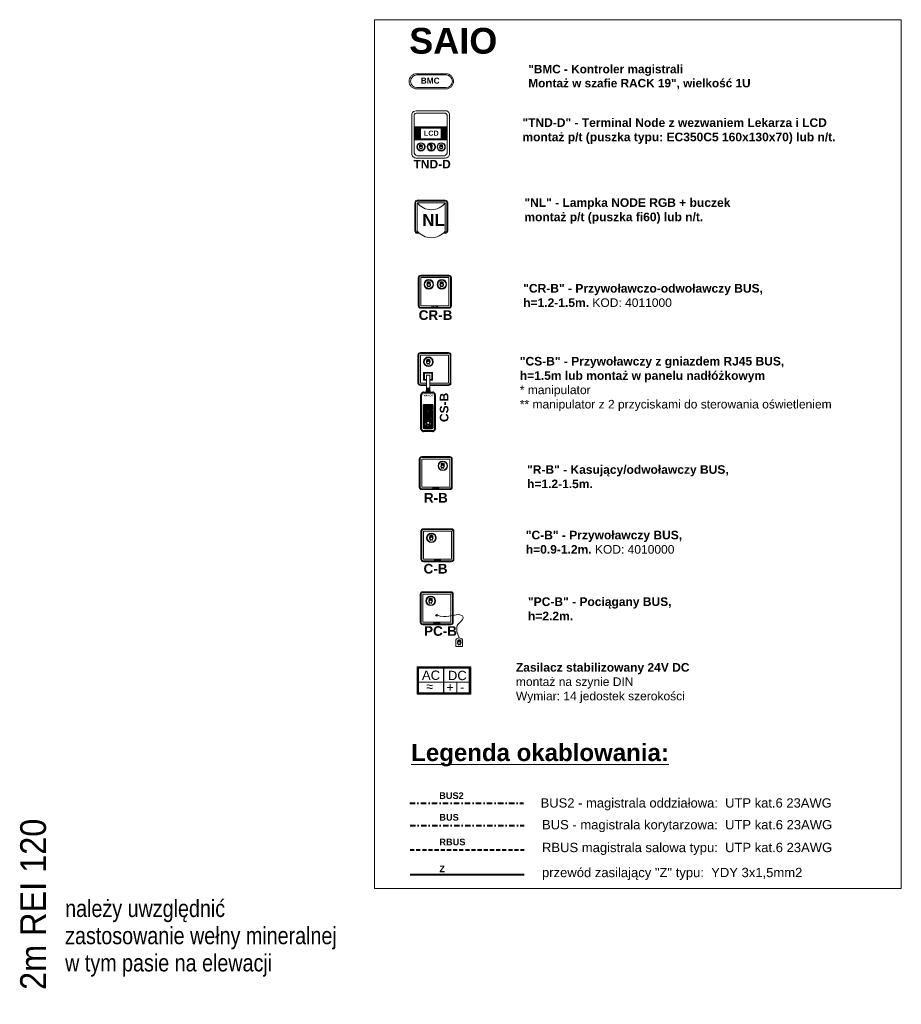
# Model space of a CAD drawing. Header units: centimetres. Extents: x -1253 to 21770, y -8842 to 3590.
# Tile 118 of 120: x 1246 to 2271, y 1714 to 2859. Entities that reach past the tile are written whole.
import ezdxf

# ---------------------------------------------------------------- set-up
doc = ezdxf.new("R2010")
doc.units = ezdxf.units.CM
doc.linetypes.add('DASHDOT2', pattern=[12.7, 6.35, -3.175, 0, -3.175])
doc.linetypes.add('Hidden', pattern=[71.4375, 47.625, -23.8125])
for name, color, linetype, lineweight in [('G-ANNO-TEXT', 231, 'Continuous', 13), ('PRZYW_Elementy_inst_przyw', 7, 'Continuous', 9), ('SAIO_INST_PRZYW_24VDC', 1, 'Continuous', 40), ('SAIO_INST_PRZYW_BUS', 150, 'DASHDOT2', 40), ('SAIO_INST_PRZYW_RBUS', 7, 'Hidden', 40)]:
    doc.layers.add(name, color=color, linetype=linetype, lineweight=lineweight)
doc.styles.add('adam', font='arialbd.ttf')
doc.styles.add('Arial Narrow_3', font='ARIALN.TTF', dxfattribs={"height": 20})
doc.styles.add('Arial_9', font='arial.ttf', dxfattribs={"width": 0.9, "height": 30})

# ---------------------------------------------------------------- blocks, each defined once
blk = doc.blocks.new('Ikona')
at = {"layer": 'PRZYW_Elementy_inst_przyw'}
h = blk.add_hatch(color=1, dxfattribs=at)
h.dxf.hatch_style = 1
h.paths.add_polyline_path([(-1065.97, 3801.31), (-1066.17, 3801.31), (-1066.17, 3801.08), (-1065.97, 3801.08)])
h.paths.add_polyline_path([(-1065.97, 3801.08), (-1066.17, 3801.08), (-1066.17, 3800.87), (-1065.97, 3800.87)])
h.paths.add_polyline_path([(-1065.74, 3801.08), (-1065.97, 3801.08), (-1065.97, 3800.87), (-1065.74, 3800.87)])
h.paths.add_polyline_path([(-1066.17, 3801.08), (-1066.41, 3801.08), (-1066.41, 3800.87), (-1066.17, 3800.87)])
h.paths.add_polyline_path([(-1065.97, 3800.87), (-1066.17, 3800.87), (-1066.17, 3800.64), (-1065.97, 3800.64)])
at = {"layer": 'PRZYW_Elementy_inst_przyw', "color": 1}
for p, q in [((-1067.65, 3799.71), (-1067.65, 3801.21)), ((-1064.49, 3799.71), (-1064.49, 3801.21))]:
    blk.add_line(p, q, dxfattribs=at)
for points in [[(-1065.74, 3801.08), (-1065.74, 3800.87), (-1066.41, 3800.87), (-1066.41, 3801.08)], [(-1066.17, 3801.31), (-1065.97, 3801.31), (-1065.97, 3800.64), (-1066.17, 3800.64)]]:
    blk.add_lwpolyline(points, close=True, dxfattribs=at)
for centre, radius, start, end in [((-1066.07, 3798.74), 1.85, 31.79775, 276.83091), ((-1066.06, 3798.68), 1.6, 156.77932, 23.22068), ((-1066.07, 3798.03), 3.55, 63.5398, 116.4602), ((-1066.07, 3798.72), 1.65, 89.64469, 89.89268), ((-1066.08, 3798.74), 1.86, 277.20287, 31.42579), ((-1066.07, 3795.45), 1.43, 32.8175, 147.1825)]:
    blk.add_arc(centre, radius, start, end, dxfattribs=at)
at = {"layer": 'PRZYW_Elementy_inst_przyw', "color": 1, "lineweight": 5}
for centre, start, end in [((-1067.2, 3800.4), 253.18922, 358.36151), ((-1064.92, 3800.4), 181.63849, 286.81078)]:
    blk.add_arc(centre, 1.14, start, end, dxfattribs=at)
blk = doc.blocks.new('Ikona2')
at = {"layer": 'PRZYW_Elementy_inst_przyw'}
h = blk.add_hatch(color=106, dxfattribs=at)
h.dxf.hatch_style = 1
h.paths.add_polyline_path([(0.1, -0.27), (-0.1, -0.27), (-0.1, -0.5), (0.1, -0.5)])
h.paths.add_polyline_path([(0.1, -0.5), (-0.1, -0.5), (-0.1, -0.7), (0.1, -0.7)])
h.paths.add_polyline_path([(0.34, -0.5), (0.1, -0.5), (0.1, -0.7), (0.34, -0.7)])
h.paths.add_polyline_path([(-0.1, -0.5), (-0.34, -0.5), (-0.34, -0.7), (-0.1, -0.7)])
h.paths.add_polyline_path([(0.1, -0.7), (-0.1, -0.7), (-0.1, -0.94), (0.1, -0.94)])
at = {"layer": 'PRZYW_Elementy_inst_przyw', "color": 106}
for p, q in [((-1.58, -1.86), (-1.58, -0.37)), ((1.58, -1.86), (1.58, -0.37))]:
    blk.add_line(p, q, dxfattribs=at)
for points in [[(0.34, -0.5), (0.34, -0.7), (-0.34, -0.7), (-0.34, -0.5)], [(-0.1, -0.27), (0.1, -0.27), (0.1, -0.94), (-0.1, -0.94)]]:
    blk.add_lwpolyline(points, close=True, dxfattribs=at)
for centre, radius, start, end in [((0, -3.55), 3.55, 63.5398, 116.4602), ((0, -2.84), 1.85, 31.79775, 276.83091), ((0.01, -2.9), 1.6, 156.77932, 23.22068), ((0, -6.13), 1.43, 32.8175, 147.1825), ((0, -2.85), 1.65, 89.64469, 89.89268), ((-0.01, -2.84), 1.86, 277.20287, 31.42579)]:
    blk.add_arc(centre, radius, start, end, dxfattribs=at)
at = {"layer": 'PRZYW_Elementy_inst_przyw', "color": 106, "lineweight": 5}
for centre, start, end in [((-1.13, -1.18), 253.18922, 358.36151), ((1.15, -1.18), 181.63849, 286.81078)]:
    blk.add_arc(centre, 1.14, start, end, dxfattribs=at)
blk = doc.blocks.new('Ikona3')
at = {"layer": 'PRZYW_Elementy_inst_przyw', "linetype": 'Continuous', "lineweight": -3}
h = blk.add_hatch(color=5, dxfattribs=at)
h.dxf.hatch_style = 1
h.paths.add_polyline_path([(-1.7, 2.3, 1), (-1.8, 2.3, 1)])
at = {"layer": 'PRZYW_Elementy_inst_przyw', "color": 5, "linetype": 'Continuous', "lineweight": -3}
for p, q in [((-0.4, 0.2), (-0.5, 2.8)), ((0.3, 0.3), (0.4, 2.8)), ((0.3, -2), (0.3, 0)), ((-0.3, -2.2), (-0.4, -0.1)), ((-0.3, -2.9), (-0.3, -2.4)), ((0.2, -2.8), (0.3, -2.2))]:
    blk.add_line(p, q, dxfattribs=at)
blk.add_circle((-1.8, 2.3), 0.0516, dxfattribs=at)
for centre, radius, start, end in [((-0.1, 2.8), 0.471, 358.1686, 184.9023), ((0, -2.8), 0.261, 174.7396, 0)]:
    blk.add_arc(centre, radius, start, end, dxfattribs=at)
for points, knots in [([(-1.9, 2.4), (-2.2, 2.2), (-2, 1.9), (-1.5, 2.1), (-1.1, 2.2), (-0.8, 2.2), (-0.5, 2.2), (-0.5, 2.2)], [0, 0, 0, 0, 1, 2, 3, 4, 4.194115, 4.194115, 4.194115, 4.194115]), ([(-0.5, 2.6), (-0.7, 2.6), (-1.2, 2.6), (-1.6, 2.6), (-1.9, 2.4)], [33.18608, 33.18608, 33.18608, 33.18608, 34, 35, 35, 35, 35]), ([(0.4, 2), (0.5, 1.9), (0.7, 1.7), (1, 1), (0.6, 0.4), (-0.1, 0.2), (-0.8, 0.1), (-0.8, -0.5), (-0.5, -0.8), (-0.4, -0.9)], [5.600866, 5.600866, 5.600866, 5.600866, 6, 7, 8, 9, 10, 11, 11.652812, 11.652812, 11.652812, 11.652812]), ([(-0.4, -0.5), (-0.5, -0.5), (-0.6, -0.3), (-0.4, -0.1), (-0.1, 0), (0.7, 0.1), (1.1, 0.6), (1.2, 1.1), (1.1, 1.6), (0.9, 2.1), (0.6, 2.3), (0.4, 2.4)], [23.027734, 23.027734, 23.027734, 23.027734, 24, 25, 26, 27, 28, 29, 30, 31, 31.881372, 31.881372, 31.881372, 31.881372]), ([(0.3, -1.2), (0.4, -1.3), (0.7, -1.4), (0.8, -1.9), (-0.8, -2.3), (-0.8, -2.4), (-0.6, -2.5), (0.8, -2), (1, -1.9), (1, -1.5), (0.8, -1.2), (0.4, -1), (0.3, -1)], [12.540236, 12.540236, 12.540236, 12.540236, 13, 14, 15, 16, 17, 18, 19, 20, 21, 21.659954, 21.659954, 21.659954, 21.659954])]:
    blk.add_open_spline(points, degree=3, knots=knots, dxfattribs=at)
blk = doc.blocks.new('TND-D')
at = {"layer": 'PRZYW_Elementy_inst_przyw', "lineweight": 5}
h = blk.add_hatch(dxfattribs=at)
h.set_pattern_fill('ANSI31', color=252, scale=0.3, style=0)
h.set_pattern_definition([(45, (970.1471, -3940.1483), (-0.6735192, 0.6735192), [])])
h.paths.add_polyline_path([(-19.4, -18.8), (-12, -18.8), (-12, -20.1), (-12, -32.7), (-12, -33.9), (-19.4, -33.9)])
h.paths.add_polyline_path([(-12, -18.8), (12.3, -18.8), (12.3, -20.1), (-12, -20.1)])
h.paths.add_polyline_path([(-12, -32.7), (12.3, -32.7), (12.3, -33.9), (-12, -33.9)])
h.paths.add_polyline_path([(12.3, -18.8), (19.3, -18.8), (19.3, -33.9), (12.3, -33.9), (12.3, -32.7), (12.3, -20.1)])
at = {"layer": 'PRZYW_Elementy_inst_przyw', "color": 252, "lineweight": 5}
for p, q in [((-12, -20.1), (-12, -18.8)), ((12.3, -20.1), (12.3, -18.8)), ((-12, -33.9), (-12, -32.7)), ((12.3, -33.9), (12.3, -32.7))]:
    blk.add_line(p, q, dxfattribs=at)
at = {"layer": 'PRZYW_Elementy_inst_przyw', "lineweight": 5}
for p, q in [((-12, -20.1), (12.3, -20.1)), ((-12, -32.7), (12.3, -32.7))]:
    blk.add_line(p, q, dxfattribs=at)
for points in [[(17, -55), (-17, -55, -0.414214), (-22, -50), (-22, -3.6, -0.312333), (-17, 0), (17, 0, -0.414214), (22, -4.4), (22, -50, -0.414214)], [(15.9, -52.5), (-15.9, -52.5, -0.282848), (-19.4, -47.8), (-19.4, -4.9, -0.342111), (-15.9, -2.6), (15.9, -2.6, -0.414214), (19.3, -6.4), (19.3, -47.8, -0.292402)]]:
    blk.add_lwpolyline(points, format="xyb", close=True, dxfattribs=at)
for points in [[(-19.4, -18.8), (19.3, -18.8), (19.3, -33.9), (-19.4, -33.9)], [(-12, -20.1), (12.3, -20.1), (12.3, -32.7), (-12, -32.7)]]:
    blk.add_lwpolyline(points, close=True, dxfattribs=at)
for centre, radius in [((-11.3, -42), 4.8), ((-11.3, -42), 4.22), ((0.6, -42), 4.8), ((0.7, -42), 4.22), ((12.2, -42), 4.8), ((12.2, -42), 4.22)]:
    blk.add_circle(centre, radius, dxfattribs=at)
for name, p in [('Ikona', (1054.7, -3840.9)), ('Ikona3', (0.7, -42)), ('Ikona2', (12.1, -39.3))]:
    blk.add_blockref(name, p, dxfattribs=at)
at = {"layer": 'PRZYW_Elementy_inst_przyw', "lineweight": 5, "attachment_point": 1, "style": 'adam'}
for s, insert, char_height, width in [('{\\H2.4x;\\C152;LCD}', (-7.9, -23.1), 2.5, 19.389), ('\\pxt1;{\\H1.6667x; TND-D}', (-24, -57.1), 6, 55.958)]:
    blk.add_mtext(s, dxfattribs=dict(at, insert=insert, char_height=char_height, width=width))
blk = doc.blocks.new('LN-4kB')
for centre in [(0, 9.5), (0, -23.1)]:
    blk.add_arc(centre, 20.5, 217.175, 322.825)
at = {"layer": 'PRZYW_Elementy_inst_przyw'}
for p, q in [((16.3, 0), (-16.3, 0)), ((-19.2, -2.9), (-19.2, -35.5)), ((-18.2, -2.9), (-18.2, -35.5)), ((-16.3, -1), (16.3, -1)), ((18.2, -2.9), (18.2, -35.5)), ((19.2, -35.5), (19.2, -2.9)), ((-16.3, -37.4), (-14.7, -37.4)), ((-16.3, -38.4), (-13.7, -38.4)), ((13.7, -38.4), (16.3, -38.4)), ((14.7, -37.4), (16.3, -37.4))]:
    blk.add_line(p, q, dxfattribs=at)
at = {"layer": 'PRZYW_Elementy_inst_przyw', "color": 7}
for p, q in [((-16.3, -35.5), (-16.3, -2.9)), ((-16.3, -2.9), (16.3, -2.9)), ((16.3, -2.9), (16.3, -35.5))]:
    blk.add_line(p, q, dxfattribs=at)
at = {"layer": 'PRZYW_Elementy_inst_przyw'}
for centre, radius, start, end in [((-16.3, -2.9), 2.88, 90, 180), ((16.3, -2.9), 2.88, 0, 90), ((-16.3, -2.9), 1.92, 90, 180), ((16.3, -2.9), 1.92, 0, 90), ((-16.3, -35.5), 2.88, 180, 270), ((-16.3, -35.5), 1.92, 180, 270), ((16.3, -35.5), 2.88, 270, 0), ((16.3, -35.5), 1.92, 270, 0)]:
    blk.add_arc(centre, radius, start, end, dxfattribs=at)
at = {"layer": 'PRZYW_Elementy_inst_przyw', "color": 150, "lineweight": 5, "insert": (-10.5, -15.9), "char_height": 2.5, "width": 28.655, "attachment_point": 1, "style": 'adam'}
blk.add_mtext('{\\H5.6x;\\C256;NL}', dxfattribs=at)
blk = doc.blocks.new('R-B')
at = {"layer": 'PRZYW_Elementy_inst_przyw'}
for p, q in [((16.3, 0), (-16.3, 0)), ((-19.2, -2.9), (-19.2, -35.5)), ((-18.2, -2.9), (-18.2, -35.5)), ((-16.3, -1), (16.3, -1)), ((18.2, -2.9), (18.2, -35.5)), ((19.2, -35.5), (19.2, -2.9)), ((-16.3, -37.4), (16.3, -37.4)), ((-16.3, -38.4), (16.3, -38.4))]:
    blk.add_line(p, q, dxfattribs=at)
at = {"layer": 'PRZYW_Elementy_inst_przyw', "color": 7}
blk.add_lwpolyline([(-16.3, -2.9), (16.3, -2.9), (16.3, -35.5), (-16.3, -35.5)], close=True, dxfattribs=at)
at = {"layer": 'PRZYW_Elementy_inst_przyw', "color": 0}
blk.add_lwpolyline([(-3.5, -36.1), (3.5, -36.1), (3.5, -37.4), (-3.5, -37.4)], close=True, dxfattribs=at)
at = {"layer": 'PRZYW_Elementy_inst_przyw', "lineweight": 5}
for radius in [5.55, 4.87]:
    blk.add_circle((8.2, -10.7), radius, dxfattribs=at)
at = {"layer": 'PRZYW_Elementy_inst_przyw'}
for centre, radius, start, end in [((-16.3, -2.9), 2.88, 90, 180), ((16.3, -2.9), 2.88, 0, 90), ((-16.3, -2.9), 1.92, 90, 180), ((16.3, -2.9), 1.92, 0, 90), ((-16.3, -35.5), 2.88, 180, 270), ((-16.3, -35.5), 1.92, 180, 270), ((16.3, -35.5), 2.88, 270, 0), ((16.3, -35.5), 1.92, 270, 0)]:
    blk.add_arc(centre, radius, start, end, dxfattribs=at)
at = {"layer": 'PRZYW_Elementy_inst_przyw', "lineweight": 5, "xscale": 1.155937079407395, "yscale": 1.155937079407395, "zscale": 1.155937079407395}
blk.add_blockref('Ikona2', (8, -7.6), dxfattribs=at)
at = {"layer": 'PRZYW_Elementy_inst_przyw', "color": 0, "insert": (-2.7, -36.2), "char_height": 1.06, "attachment_point": 1}
blk.add_mtext_dynamic_manual_height_columns('SCHIMA', width=11.819, gutter_width=12.5, heights=[0], dxfattribs=at)
at = {"layer": 'PRZYW_Elementy_inst_przyw', "color": 7, "linetype": 'Continuous', "lineweight": -3, "style": 'adam'}
blk.add_attdef('NAZWA', (-13.8, -53.5), '', height=11.2, dxfattribs=at)
blk = doc.blocks.new('PC-B')
at = {"layer": 'PRZYW_Elementy_inst_przyw'}
for p, q in [((16.3, 0), (-16.3, 0)), ((-19.2, -2.9), (-19.2, -35.5)), ((-18.2, -2.9), (-18.2, -35.5)), ((-16.3, -1), (16.3, -1)), ((18.2, -2.9), (18.2, -35.5)), ((19.2, -35.5), (19.2, -2.9)), ((-16.3, -37.4), (16.3, -37.4)), ((-16.3, -38.4), (16.3, -38.4))]:
    blk.add_line(p, q, dxfattribs=at)
at = {"layer": 'PRZYW_Elementy_inst_przyw', "color": 7}
blk.add_lwpolyline([(-16.3, -2.9), (16.3, -2.9), (16.3, -35.5), (-16.3, -35.5)], close=True, dxfattribs=at)
at = {"layer": 'PRZYW_Elementy_inst_przyw', "color": 0}
blk.add_lwpolyline([(-3.5, -36.1), (3.5, -36.1), (3.5, -37.4), (-3.5, -37.4)], close=True, dxfattribs=at)
at = {"layer": 'PRZYW_Elementy_inst_przyw', "color": 0, "lineweight": 5, "ltscale": 0.4}
blk.add_lwpolyline([(30, -55.8), (30, -63.8), (22.1, -63.8), (22.1, -55.8)], dxfattribs=at)
at = {"layer": 'PRZYW_Elementy_inst_przyw', "lineweight": 5}
for radius in [5.55, 4.87]:
    blk.add_circle((-7, -10.7), radius, dxfattribs=at)
at = {"layer": 'PRZYW_Elementy_inst_przyw', "linetype": 'Continuous', "lineweight": -3, "ltscale": 0.4}
blk.add_circle((0, -27.4), 0.96, dxfattribs=at)
at = {"layer": 'PRZYW_Elementy_inst_przyw'}
for centre, radius, start, end in [((-16.3, -2.9), 2.88, 90, 180), ((16.3, -2.9), 2.88, 0, 90), ((-16.3, -2.9), 1.92, 90, 180), ((16.3, -2.9), 1.92, 0, 90), ((-16.3, -35.5), 2.88, 180, 270), ((-16.3, -35.5), 1.92, 180, 270), ((16.3, -35.5), 2.88, 270, 0), ((16.3, -35.5), 1.92, 270, 0)]:
    blk.add_arc(centre, radius, start, end, dxfattribs=at)
at = {"layer": 'PRZYW_Elementy_inst_przyw', "color": 0, "lineweight": 5, "ltscale": 0.4}
blk.add_arc((26.1, -58.5), 4.75, 34.3565, 145.6435, dxfattribs=at)
at = {"layer": 'PRZYW_Elementy_inst_przyw', "color": 0, "linetype": 'Continuous', "lineweight": 5, "ltscale": 0.4}
blk.add_open_spline([(0, -27.4), (11.7, -30.8), (24.2, -24.3), (33.2, -29.4), (27.4, -35.4), (20.7, -41.6), (26.1, -53.7)], degree=3, dxfattribs=at)
at = {"layer": 'PRZYW_Elementy_inst_przyw', "lineweight": 5, "xscale": 1.155937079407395, "yscale": 1.155937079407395, "zscale": 1.155937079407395}
for p in [(1225.2, -4402), (1258.5, -4450.4)]:
    blk.add_blockref('Ikona', p, dxfattribs=at)
at = {"layer": 'PRZYW_Elementy_inst_przyw', "color": 0, "insert": (-2.7, -36.2), "char_height": 1.06, "attachment_point": 1}
blk.add_mtext_dynamic_manual_height_columns('SCHIMA', width=11.819, gutter_width=12.5, heights=[0], dxfattribs=at)
at = {"layer": 'PRZYW_Elementy_inst_przyw', "color": 7, "linetype": 'Continuous', "lineweight": -3, "style": 'adam'}
blk.add_attdef('NAZWA', (-14.7, -51.3), '', height=11.2, dxfattribs=at)
blk = doc.blocks.new('ZASILACZ')
at = {"layer": 'PRZYW_Elementy_inst_przyw', "color": 7, "lineweight": -3}
blk.add_line((1604.04, 1405.78), (1604.04, 1411.88), dxfattribs=at)
at = {"layer": 'PRZYW_Elementy_inst_przyw', "color": 7}
for p, q in [((1607.14, 1408.37), (1607.14, 1406.02)), ((1607.14, 1406.02), (1607.14, 1405.78))]:
    blk.add_line(p, q, dxfattribs=at)
for points in [[(1597.59, 1412.16), (1610.56, 1412.16), (1610.56, 1405.51), (1597.59, 1405.51)], [(1597.83, 1408.37), (1604.04, 1408.37), (1604.04, 1405.78), (1597.83, 1405.78)], [(1604.04, 1408.37), (1610.24, 1408.37), (1610.24, 1405.78), (1604.04, 1405.78)]]:
    blk.add_lwpolyline(points, close=True, dxfattribs=at)
at = {"layer": 'PRZYW_Elementy_inst_przyw', "color": 7, "lineweight": 35}
blk.add_lwpolyline([(1610.24, 1405.78), (1597.83, 1405.78), (1597.83, 1411.88), (1610.24, 1411.88)], close=True, dxfattribs=at)
at = {"layer": 'PRZYW_Elementy_inst_przyw', "color": 7, "lineweight": -3, "attachment_point": 1}
for s, width, heights, insert, char_height in [('{\\fArial|b0|i0|c0|p34;AC}', 72.7336, [0], (1598.72, 1411.22), 2.2579), ('{\\fArial|b0|i0|c238|p34;D\\fArial|b0|i0|c0|p34;C}', 72.7336, [0], (1605, 1411.16), 2.2579), ('~', 35, [24.05], (1599.68, 1408.83), 2.26), ('+', 35, [24.05], (1604.65, 1408.32), 2.26), ('~', 35, [24.05], (1599.68, 1408.14), 2.26), ('-', 35, [24.05], (1607.93, 1408.32), 2.26)]:
    blk.add_mtext_dynamic_manual_height_columns(s, width=width, gutter_width=12.5, heights=heights, dxfattribs=dict(at, insert=insert, char_height=char_height))
at = {"layer": 'PRZYW_Elementy_inst_przyw', "color": 7}
for p in [(1596.76, 1412.93), (1596.76, 1402.81), (1596.76, 1398.04)]:
    blk.add_attdef('NAZWA_BLOKU', p, '', height=2.23, dxfattribs=at)
blk = doc.blocks.new('CS-B')
at = {"layer": 'PRZYW_Elementy_inst_przyw', "lineweight": 5}
for color, points in [(252, [(-9.2, -41.4), (-5.4, -41.4), (-4.9, -46.5), (-9.7, -46.5)]), (256, [(-2.2, -69.7, 1), (-6.5, -69.7, 1)])]:
    blk.add_hatch(color=color, dxfattribs=at).paths.add_polyline_path(points)
h = blk.add_hatch(dxfattribs=at)
h.set_pattern_fill('ANSI31', color=252, scale=0.395406, angle=180, style=0)
h.set_pattern_definition([(225, (-523.8423, 9872.2787), (0.88771144, -0.88771144), [])])
h.paths.add_polyline_path([(-11.7, -60.5), (-2.9, -60.5, -0.414214), (-1.6, -61.8), (-1.6, -87.2, -0.414214), (-2.9, -88.6), (-11.7, -88.6, -0.414214), (-13, -87.2), (-13, -61.8, -0.414214)])
h.paths.add_polyline_path([(-3, -82.5, 1), (-11.7, -82.5, 1)], flags=16)
h.paths.add_polyline_path([(-2.2, -69.7, 1), (-6.5, -69.7, 1)], flags=16)
h.paths.add_polyline_path([(-9.4, -83.6, 1.700181), (-7.3, -79.9, 0.030049), (-7.6, -79.9, 0.544216)], flags=0)
h.paths.add_polyline_path([(-5.4, -83.1, 1.517175), (-9.3, -83.1, -0.49408), (-7.3, -84.5, -0.49408)], flags=0)
h.paths.add_polyline_path([(-7.8, -85.4), (-7.5, -85.4), (-7.5, -85.7), (-7.2, -85.7), (-7.2, -85.4), (-6.9, -85.4), (-6.9, -85.2), (-7.2, -85.2), (-7.2, -84.8), (-7.5, -84.8), (-7.5, -85.2), (-7.8, -85.2)], flags=0)
h = blk.add_hatch(color=256, dxfattribs=at)
edge = h.paths.add_edge_path()
edge.add_arc((-10.1, -69.7), 2.18, 0, 360)
at = {"layer": 'PRZYW_Elementy_inst_przyw'}
for p, q in [((16.3, 0), (-16.3, 0)), ((-19.2, -2.9), (-19.2, -22.6)), ((-18.2, -2.9), (-18.2, -22.3)), ((18.2, -2.9), (18.2, -35.5)), ((19.2, -35.5), (19.2, -2.9)), ((-19.2, -22.6), (-19.2, -35.5)), ((-18.2, -22.3), (-18.2, -35.5)), ((-16.3, -37.4), (-9.2, -37.4)), ((-16.3, -38.4), (-9.2, -38.4)), ((-5.4, -37.4), (16.3, -37.4)), ((-5.4, -38.4), (16.3, -38.4))]:
    blk.add_line(p, q, dxfattribs=at)
at = {"layer": 'PRZYW_Elementy_inst_przyw', "color": 0}
blk.add_line((-16.3, -1), (16.3, -1), dxfattribs=at)
at = {"layer": 'PRZYW_Elementy_inst_przyw', "color": 252}
for p, q in [((-9.7, -46.5), (-9.2, -41.4)), ((-5.9, -41.4), (-8.7, -41.4)), ((-4.9, -46.5), (-5.4, -41.4))]:
    blk.add_line(p, q, dxfattribs=at)
at = {"layer": 'PRZYW_Elementy_inst_przyw', "lineweight": 40}
for p, q in [((-15.2, -89), (-15.2, -49.1)), ((-12.6, -46.5), (-2, -46.5)), ((0.6, -49.1), (0.6, -89)), ((-2, -91.6), (-12.6, -91.6))]:
    blk.add_line(p, q, dxfattribs=at)
at = {"layer": 'PRZYW_Elementy_inst_przyw', "color": 7}
for points in [[(-16.3, -21.9), (-16.3, -2.9), (16.3, -2.9), (16.3, -35.5), (-5.4, -35.5)], [(-9.2, -35.5), (-16.3, -35.5), (-16.3, -21.9)]]:
    blk.add_lwpolyline(points, dxfattribs=at)
at = {"layer": 'PRZYW_Elementy_inst_przyw', "linetype": 'Continuous', "lineweight": 5}
blk.add_lwpolyline([(-9.2, -32.3), (-12.5, -32.3), (-12.5, -23.1), (-2.1, -23.1), (-2.1, -32.3), (-5.4, -32.3)], dxfattribs=at)
at = {"layer": 'PRZYW_Elementy_inst_przyw', "linetype": 'Hidden', "lineweight": 5}
blk.add_lwpolyline([(-9.2, -31.3), (-11.6, -31.3), (-11.6, -24), (-3, -24), (-3, -31.3), (-5.4, -31.3)], dxfattribs=at)
at = {"layer": 'PRZYW_Elementy_inst_przyw', "lineweight": 5}
blk.add_lwpolyline([(-9.2, -26.4), (-5.4, -26.4), (-5.4, -41.4), (-9.2, -41.4)], close=True, dxfattribs=at)
at = {"layer": 'PRZYW_Elementy_inst_przyw'}
blk.add_lwpolyline([(-2.9, -60.5, -0.414214), (-1.6, -61.8), (-1.6, -87.2, -0.414214), (-2.9, -88.6), (-11.7, -88.6, -0.414214), (-13, -87.2), (-13, -61.8, -0.414214), (-11.7, -60.5)], format="xyb", close=True, dxfattribs=at)
at = {"layer": 'PRZYW_Elementy_inst_przyw', "lineweight": 5}
for radius in [5.55, 4.87]:
    blk.add_circle((-7, -10.7), radius, dxfattribs=at)
at = {"layer": 'PRZYW_Elementy_inst_przyw'}
for centre in [(-10.1, -69.7), (-4.3, -69.7)]:
    blk.add_circle(centre, 2.18, dxfattribs=at)
at = {"layer": 'PRZYW_Elementy_inst_przyw', "lineweight": 40}
blk.add_circle((-7.3, -82.5), 4.35, dxfattribs=at)
at = {"layer": 'PRZYW_Elementy_inst_przyw'}
for centre, radius, start, end in [((-16.3, -2.9), 2.88, 90, 180), ((16.3, -2.9), 2.88, 0, 90), ((-16.3, -35.5), 2.88, 180, 270), ((-16.3, -35.5), 1.92, 180, 270), ((16.3, -35.5), 2.88, 270, 0), ((16.3, -35.5), 1.92, 270, 0)]:
    blk.add_arc(centre, radius, start, end, dxfattribs=at)
at = {"layer": 'PRZYW_Elementy_inst_przyw', "color": 0}
for centre, start, end in [((-16.3, -2.9), 90, 180), ((16.3, -2.9), 0, 90)]:
    blk.add_arc(centre, 1.92, start, end, dxfattribs=at)
at = {"layer": 'PRZYW_Elementy_inst_przyw', "lineweight": 40}
for centre, start, end in [((-12.6, -49.1), 90, 180), ((-2, -49.1), 0, 90), ((-12.6, -89), 180, 270), ((-2, -89), 270, 0)]:
    blk.add_arc(centre, 2.64, start, end, dxfattribs=at)
at = {"layer": 'PRZYW_Elementy_inst_przyw', "lineweight": 5, "xscale": 1.155937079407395, "yscale": 1.155937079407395, "zscale": 1.155937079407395}
blk.add_blockref('Ikona', (1225.2, -4402), dxfattribs=at)
at = {"layer": 'PRZYW_Elementy_inst_przyw', "lineweight": 5, "xscale": 1.318019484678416, "yscale": 1.318019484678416, "zscale": 1.318019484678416, "rotation": 180}
blk.add_blockref('Ikona', (-1412.4, 4924.5), dxfattribs=at)
at = {"layer": 'PRZYW_Elementy_inst_przyw', "insert": (-1.7, -51), "char_height": 3.295, "width": 10.557, "attachment_point": 1, "rotation": 180, "style": 'adam'}
blk.add_mtext('{\\H0.6x;SCHIMA}', dxfattribs=at)
at = {"layer": 'PRZYW_Elementy_inst_przyw', "lineweight": 5, "insert": (6.3, -80.9), "char_height": 2.5, "width": 68.963, "attachment_point": 1, "rotation": 90, "style": 'adam'}
blk.add_mtext('{\\H4x;CS-B}', dxfattribs=at)
blk = doc.blocks.new('BMC')
at = {"layer": 'PRZYW_Elementy_inst_przyw', "lineweight": 5}
for points in [[(24.8, 0, -1), (24.8, -25.7), (-24.8, -25.7, -1), (-24.8, 0)], [(25.1, -2.1, -1), (25.1, -23.4), (-24.5, -23.4, -1), (-24.5, -2.1)]]:
    blk.add_lwpolyline(points, format="xyb", close=True, dxfattribs=at)
at = {"layer": 'PRZYW_Elementy_inst_przyw', "color": 150, "lineweight": 5, "insert": (-17.8, -6.8), "char_height": 2.5, "width": 104.364, "attachment_point": 1, "style": 'adam'}
blk.add_mtext('{\\H4x;\\C256;BMC}', dxfattribs=at)
blk = doc.blocks.new('UK4-PP')
at = {"layer": 'PRZYW_Elementy_inst_przyw', "color": 0}
for p, q in [((-17.1, 18), (-17.1, -14.6)), ((-16.1, 18), (-16.1, -14.6)), ((18.4, 20.9), (-14.2, 20.9)), ((-14.2, 20), (18.4, 20)), ((20.3, 18), (20.3, -14.6)), ((21.3, -14.6), (21.3, 18)), ((-14.2, -16.5), (18.4, -16.5)), ((-14.2, -17.5), (18.4, -17.5))]:
    blk.add_line(p, q, dxfattribs=at)
for points in [[(-14.2, 18), (18.4, 18), (18.4, -14.6), (-14.2, -14.6)], [(-1.4, -15.2), (5.6, -15.2), (5.6, -16.5), (-1.4, -16.5)]]:
    blk.add_lwpolyline(points, close=True, dxfattribs=at)
at = {"layer": 'PRZYW_Elementy_inst_przyw', "lineweight": 5}
for radius in [5.55, 4.87]:
    blk.add_circle((-4.9, 10.2), radius, dxfattribs=at)
at = {"layer": 'PRZYW_Elementy_inst_przyw', "color": 0}
for centre, radius, start, end in [((-14.2, 18), 2.88, 90, 180), ((-14.2, 18), 1.92, 90, 180), ((18.4, 18), 2.88, 0, 90), ((18.4, 18), 1.92, 0, 90), ((-14.2, -14.6), 2.88, 180, 270), ((-14.2, -14.6), 1.92, 180, 270), ((18.4, -14.6), 2.88, 270, 0), ((18.4, -14.6), 1.92, 270, 0)]:
    blk.add_arc(centre, radius, start, end, dxfattribs=at)
at = {"layer": 'PRZYW_Elementy_inst_przyw', "lineweight": 5, "xscale": 1.155937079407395, "yscale": 1.155937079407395, "zscale": 1.155937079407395}
blk.add_blockref('Ikona', (1227.3, -4381.1), dxfattribs=at)
at = {"layer": 'PRZYW_Elementy_inst_przyw', "color": 0, "insert": (-0.6, -15.3), "char_height": 1.06, "attachment_point": 1}
blk.add_mtext_dynamic_manual_height_columns('SCHIMA', width=11.819, gutter_width=12.5, heights=[0], dxfattribs=at)
blk = doc.blocks.new('UK4-PPO')
at = {"layer": 'PRZYW_Elementy_inst_przyw'}
for p, q in [((-16.3, 16.3), (-16.3, -16.4)), ((-15.4, 16.3), (-15.4, -16.4)), ((19.2, 19.2), (-13.4, 19.2)), ((-13.4, 18.2), (19.2, 18.2)), ((21.1, 16.3), (21.1, -16.4)), ((22.1, -16.4), (22.1, 16.3)), ((-13.4, -18.3), (19.2, -18.3)), ((-13.4, -19.2), (19.2, -19.2))]:
    blk.add_line(p, q, dxfattribs=at)
at = {"layer": 'PRZYW_Elementy_inst_przyw', "color": 7}
blk.add_lwpolyline([(-13.4, 16.3), (19.2, 16.3), (19.2, -16.4), (-13.4, -16.4)], close=True, dxfattribs=at)
at = {"layer": 'PRZYW_Elementy_inst_przyw', "color": 0}
blk.add_lwpolyline([(-0.6, -16.9), (6.4, -16.9), (6.4, -18.3), (-0.6, -18.3)], close=True, dxfattribs=at)
at = {"layer": 'PRZYW_Elementy_inst_przyw', "lineweight": 5}
for centre, radius in [((-4.1, 8.5), 5.55), ((-4.1, 8.5), 4.87), ((11.1, 8.5), 5.55), ((11.1, 8.5), 4.87)]:
    blk.add_circle(centre, radius, dxfattribs=at)
at = {"layer": 'PRZYW_Elementy_inst_przyw'}
for centre, radius, start, end in [((-13.4, 16.3), 2.88, 90, 180), ((-13.4, 16.3), 1.92, 90, 180), ((19.2, 16.3), 2.88, 0, 90), ((19.2, 16.3), 1.92, 0, 90), ((-13.4, -16.4), 2.88, 180, 270), ((-13.4, -16.4), 1.92, 180, 270), ((19.2, -16.4), 2.88, 270, 0), ((19.2, -16.4), 1.92, 270, 0)]:
    blk.add_arc(centre, radius, start, end, dxfattribs=at)
at = {"layer": 'PRZYW_Elementy_inst_przyw', "lineweight": 5, "xscale": 1.155937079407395, "yscale": 1.155937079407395, "zscale": 1.155937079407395}
for name, p in [('Ikona', (1228.1, -4382.8)), ('Ikona2', (10.9, 11.6))]:
    blk.add_blockref(name, p, dxfattribs=at)
at = {"layer": 'PRZYW_Elementy_inst_przyw', "color": 0, "insert": (0.2, -17), "char_height": 1.06, "attachment_point": 1}
blk.add_mtext_dynamic_manual_height_columns('SCHIMA', width=11.819, gutter_width=12.5, heights=[0], dxfattribs=at)

msp = doc.modelspace()

# ---------------------------------------------------------------- linework, layer by layer
at = {"layer": 'PRZYW_Elementy_inst_przyw', "color": 0, "lineweight": 5}
msp.add_lwpolyline([(1658, 2859.4), (2270.5, 2859.4), (2270.5, 1849), (1658, 1849)], close=True, dxfattribs=at)
at = {"layer": 'SAIO_INST_PRZYW_24VDC', "color": 1, "linetype": 'Continuous', "lineweight": 40}
msp.add_line((1699.4, 1865), (1831.9, 1865), dxfattribs=at)
at = {"layer": 'SAIO_INST_PRZYW_BUS', "color": 3, "lineweight": 40}
msp.add_line((1699.1, 1948.2), (1831.1, 1948.2), dxfattribs=at)
at = {"layer": 'SAIO_INST_PRZYW_BUS'}
msp.add_line((1699.4, 1922.2), (1831.9, 1922.2), dxfattribs=at)
at = {"layer": 'SAIO_INST_PRZYW_RBUS', "lineweight": 40, "ltscale": 0.1}
msp.add_line((1699.4, 1894), (1831.9, 1894), dxfattribs=at)

# ---------------------------------------------------------------- block references
at = {"layer": 'PRZYW_Elementy_inst_przyw', "lineweight": 5, "xscale": 0.6875, "yscale": 0.6875, "zscale": 0.6875}
msp.add_blockref('BMC', (1724.1, 2796.6), dxfattribs=at)
at = {"layer": 'PRZYW_Elementy_inst_przyw', "color": 150, "lineweight": 5}
msp.add_blockref('TND-D', (1723.4, 2753.5), dxfattribs=at)
at = {"layer": 'PRZYW_Elementy_inst_przyw', "color": 252, "lineweight": 5}
msp.add_blockref('LN-4kB', (1724.1, 2649.4), dxfattribs=at)
at = {"layer": 'PRZYW_Elementy_inst_przyw'}
ref = msp.add_blockref('UK4-PPO', (1725.3, 2543.1), dxfattribs=at)
ref.add_attrib('NAZWA', 'CR-B', (1709.4, 2510.2), dxfattribs={"color": 7, "linetype": 'Continuous', "lineweight": -3, "height": 11.25, "style": 'adam'})
at = {"layer": 'PRZYW_Elementy_inst_przyw', "lineweight": 5}
msp.add_blockref('CS-B', (1727.7, 2472.3), dxfattribs=at)
at = {"layer": 'PRZYW_Elementy_inst_przyw', "linetype": 'Hidden', "lineweight": 5}
for name, p, values in [('R-B', (1729.3, 2351.2), {'NAZWA': 'R-B'}), ('PC-B', (1730.4, 2194.1), {'NAZWA': 'PC-B'})]:
    msp.add_blockref(name, p, dxfattribs=at).add_auto_attribs(values)
at = {"layer": 'PRZYW_Elementy_inst_przyw'}
ref = msp.add_blockref('UK4-PP', (1729.1, 2246.5), dxfattribs=at)
ref.add_attrib('NAZWA', 'C-B', (1715.1, 2215.2), dxfattribs={"color": 7, "linetype": 'Continuous', "lineweight": -3, "height": 11.25, "style": 'adam'})
at = {"layer": 'PRZYW_Elementy_inst_przyw', "xscale": 4.8, "yscale": 4.8, "zscale": 4.8}
msp.add_blockref('ZASILACZ', (-5960.6, -4671.5), dxfattribs=at)

# ---------------------------------------------------------------- texts
at = {"layer": 'G-ANNO-TEXT', "color": 1, "insert": (1246.1, 1730.9), "char_height": 30, "width": 208.35, "attachment_point": 1, "rotation": 90, "line_spacing_factor": 0.936439, "style": 'Arial_9'}
msp.add_mtext('\\pxt3.81,7.62,11.43,15.24,19.05,22.86,26.67,30.48,34.29,38.1,41.91,45.72,49.53,53.34,57.15,60.96,64.77,68.58,72.39,76.2,80.01,83.82,87.63,91.44,95.25,99.06,102.87,106.68,110.49,114.3,118.11,121.92;{2m REI 120}', dxfattribs=at)
at = {"layer": 'PRZYW_Elementy_inst_przyw', "color": 3, "attachment_point": 1, "style": 'adam'}
for s, insert, char_height, width in [('{\\H1.8601x;\\C7;SAIO}', (1698.4, 2849.9), 16.128, 447.071), ('{\\H0.62004x;\\C7;"BMC - Kontroler magistrali \\PMontaż w szafie RACK 19", wielkość 1U}', (1836.9, 2806.9), 15.812, 311.233), ('{\\H0.62004x;\\C7;"TND-D" - Terminal Node z wezwaniem Lekarza i LCD \\Pmontaż p/t (puszka typu: EC350C5 160x130x70) lub n/t. }', (1830, 2744.7), 16.128, 452.703), ('{\\H0.62004x;\\C7;"NL" - Lampka NODE RGB + buczek\\Pmontaż p/t (puszka fi60) lub n/t. }', (1832.3, 2651.7), 16.128, 452.703), ('{\\H0.62004x;\\C7;"CR-B" - Przywoławczo-odwoławczy BUS, \\Ph=1.2-1.5m. \\fArial|b0|i0|c238|p34;KOD: 4011000}', (1831, 2552), 16.128, 473.695), ('{\\H0.62004x;\\C7;"CS-B" - Przywoławczy z gniazdem RJ45 BUS, \\Ph=1.5m lub montaż w panelu nadłóżkowym\\fArial|b0|i0|c238|p34;\\P* manipulator \\P** manipulator z 2 przyciskami do sterowania oświetleniem}', (1827, 2467.2), 16.128, 447.071), ('{\\H0.62004x;\\C7;"R-B" - Kasujący/odwoławczy BUS, \\Ph=1.2-1.5m. }', (1835.4, 2341.2), 16.128, 447.071), ('{\\H0.62004x;\\C7;"C-B" - Przywoławczy BUS, \\Ph=0.9-1.2m. \\fArial|b0|i0|c238|p34;KOD: 4010000}', (1834, 2265), 16.128, 447.071), ('{\\H0.62004x;\\C7;"PC-B" - Pociągany BUS, \\Ph=2.2m. }', (1836.5, 2187.5), 16.128, 447.071), ('{\\H0.93006x;\\C7;Zasilacz stabilizowany 24V DC\\P\\fArial|b0|i0|c238|p34;montaż na szynie DIN\\PWymiar: 14 jedostek szerokości}', (1822.5, 2111.1), 10.752, 421.361), ('{\\L\\C7;Legenda okablowania:}', (1700.7, 2017.1), 20, 303.311), ('{\\fArial|b0|i0|c238|p34;\\C7;RBUS magistrala salowa typu:  UTP kat.6 23AWG}', (1852.8, 1902), 10.838, 528.747), ('{\\fArial|b0|i0|c238|p34;\\C7;przewód zasilający "Z" typu:  YDY 3x1,5mm2}', (1852.8, 1872.9), 10.838, 528.747)]:
    msp.add_mtext(s, dxfattribs=dict(at, insert=insert, char_height=char_height, width=width))
at = {"layer": 'PRZYW_Elementy_inst_przyw', "color": 140, "ltscale": 80, "attachment_point": 1, "style": 'adam'}
for s, insert, char_height, width in [('{\\C256;BUS2}', (1733.3, 1960.7), 7.648, 166.516), ('{\\C256;BUS}', (1733.4, 1935.5), 7.68, 167.204), ('{\\C7;RBUS}', (1733.4, 1906.8), 7.68, 167.204), ('{\\C256;Z}', (1733.4, 1875.5), 7.68, 167.204)]:
    msp.add_mtext(s, dxfattribs=dict(at, insert=insert, char_height=char_height, width=width))
at = {"layer": 'PRZYW_Elementy_inst_przyw', "color": 140, "attachment_point": 1, "style": 'adam'}
for s, insert, char_height, width in [('{\\fArial|b0|i0|c238|p34;\\C7;BUS2 - magistrala oddziałowa:  UTP kat.6 23AWG}', (1851.2, 1953.8), 10.793, 526.571), ('{\\fArial|b0|i0|c238|p34;\\C7;BUS - magistrala korytarzowa:  UTP kat.6 23AWG}', (1852.8, 1928.5), 10.838, 528.747)]:
    msp.add_mtext(s, dxfattribs=dict(at, insert=insert, char_height=char_height, width=width))

# ---------------------------------------------------------------- next in the draw order: texts
at = {"layer": 'G-ANNO-TEXT', "color": 1, "insert": (1298.4, 1835.7), "char_height": 20, "width": 328.1, "attachment_point": 1, "line_spacing_factor": 0.949189, "style": 'Arial Narrow_3', "bg_fill": 3, "box_fill_scale": 1.25, "bg_fill_color": 256, "bg_fill_true_color": 13158600, "bg_fill_transparency": 0}
msp.add_mtext('\\pt127,254,381,508,635,762,889,1016,1143,1270,1397,1524,1651,1778,1905,2032,2159,2286,2413,2540,2667,2794,2921,3048,3175,3302,3429,3556,3683,3810,3937,4064;należy uwzględnić zastosowanie wełny mineralnej w tym pasie na elewacji', dxfattribs=at)

doc.saveas('drawing.dxf')
